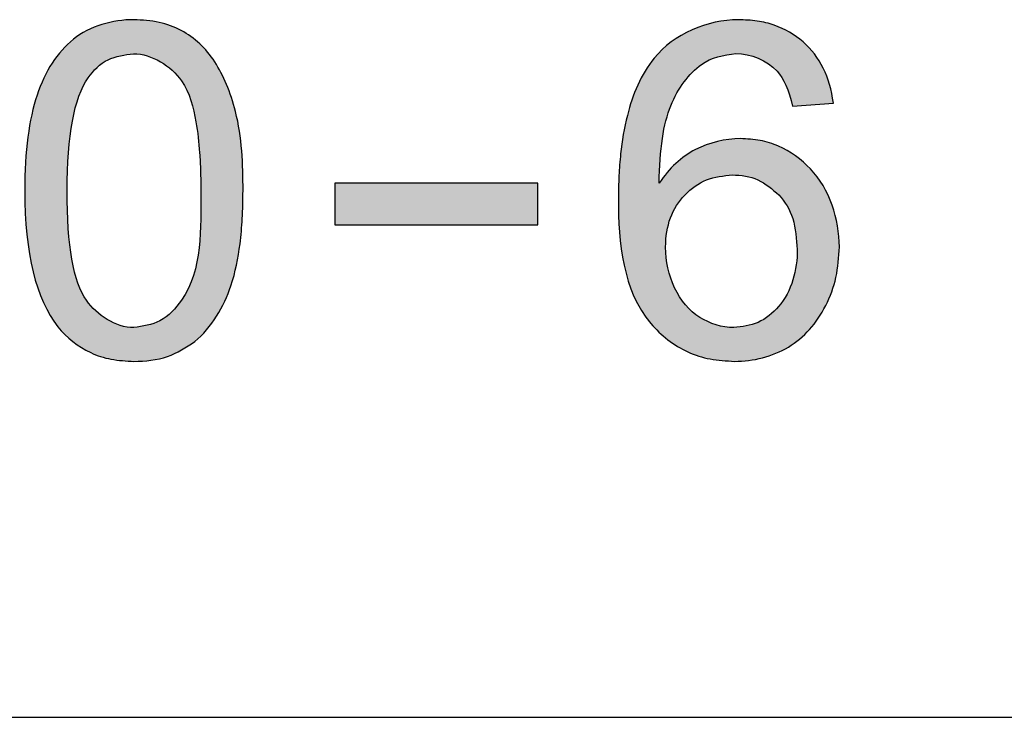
# Model space of a CAD drawing. Header units: inches. Extents: x 3728 to 5725, y -2497 to -825.
# Tile 16 of 256: x 5605.11 to 5608.12, y -2399 to -2396.87. Entities that reach past the tile are written whole.
import ezdxf

# ---------------------------------------------------------------- set-up
doc = ezdxf.new("R2010")
doc.units = ezdxf.units.IN
doc.header["$MEASUREMENT"] = 0
doc.layers.get('0').update_dxf_attribs({"lineweight": 30})
doc.layers.add('PLOT', color=1, linetype='Continuous')

msp = doc.modelspace()

# ---------------------------------------------------------------- hatches: boundary and pattern name
at = {"layer": 'PLOT'}
h = msp.add_hatch(color=256, dxfattribs=at)
edge = h.paths.add_edge_path()
edge.add_spline(control_points=[(5605.7947, -2397.3902), (5605.7947, -2397.3094), (5605.7919, -2397.227), (5605.7716, -2397.1487)], knot_values=[0, 0, 0, 0, 1, 1, 1, 1], degree=3, periodic=0)
edge.add_spline(control_points=[(5605.7716, -2397.1487), (5605.7564, -2397.089), (5605.7352, -2397.0383), (5605.7083, -2396.9966)], knot_values=[0, 0, 0, 0, 1, 1, 1, 1], degree=3, periodic=0)
edge.add_spline(control_points=[(5605.7083, -2396.9966), (5605.6812, -2396.955), (5605.6472, -2396.9231), (5605.6058, -2396.9012)], knot_values=[0, 0, 0, 0, 1, 1, 1, 1], degree=3, periodic=0)
edge.add_spline(control_points=[(5605.6058, -2396.9012), (5605.5847, -2396.8899), (5605.5373, -2396.8719), (5605.4872, -2396.8694), (5605.4613, -2396.8679)], knot_values=[0, 0, 0, 0, 0.479514, 1, 1, 1, 1], degree=3, periodic=0)
edge.add_spline(control_points=[(5605.4613, -2396.8679), (5605.3965, -2396.8679), (5605.3266, -2396.8869), (5605.2764, -2396.9278)], knot_values=[0, 0, 0, 0, 1, 1, 1, 1], degree=3, periodic=0)
edge.add_spline(control_points=[(5605.2764, -2396.9278), (5605.2274, -2396.9678), (5605.1902, -2397.0247), (5605.1655, -2397.0985)], knot_values=[0, 0, 0, 0, 1, 1, 1, 1], degree=3, periodic=0)
edge.add_spline(control_points=[(5605.1655, -2397.0985), (5605.1405, -2397.172), (5605.1281, -2397.2693), (5605.1281, -2397.3902)], knot_values=[0, 0, 0, 0, 1, 1, 1, 1], degree=3, periodic=0)
edge.add_spline(control_points=[(5605.1281, -2397.3902), (5605.1281, -2397.5821), (5605.1619, -2397.7208), (5605.2293, -2397.8058)], knot_values=[0, 0, 0, 0, 1, 1, 1, 1], degree=3, periodic=0)
edge.add_spline(control_points=[(5605.2293, -2397.8058), (5605.2557, -2397.8392), (5605.3082, -2397.8813), (5605.3926, -2397.9083), (5605.4379, -2397.9104), (5605.4613, -2397.9117)], knot_values=[0, 0, 0, 0, 0.485751, 0.733061, 1, 1, 1, 1], degree=3, periodic=0)
edge.add_spline(control_points=[(5605.6472, -2397.8514), (5605.6207, -2397.8687), (5605.5639, -2397.9051), (5605.4959, -2397.9117), (5605.4613, -2397.9117)], knot_values=[0, 0, 0, 0, 0.477182, 1, 1, 1, 1], degree=3, periodic=0)
edge.add_spline(control_points=[(5605.6472, -2397.8514), (5605.6996, -2397.8084), (5605.7362, -2397.7449), (5605.7578, -2397.6806)], knot_values=[0, 0, 0, 0, 1, 1, 1, 1], degree=3, periodic=0)
edge.add_spline(control_points=[(5605.7578, -2397.6806), (5605.7716, -2397.6392), (5605.7848, -2397.5706), (5605.7936, -2397.4731), (5605.7943, -2397.4188), (5605.7947, -2397.3902)], knot_values=[0, 0, 0, 0, 0.445464, 0.708391, 1, 1, 1, 1], degree=3, periodic=0)
edge = h.paths.add_edge_path(flags=16)
edge.add_spline(control_points=[(5605.3161, -2397.7253), (5605.2769, -2397.6696), (5605.2571, -2397.558), (5605.2571, -2397.3902)], knot_values=[0, 0, 0, 0, 1, 1, 1, 1], degree=3, periodic=0)
edge.add_spline(control_points=[(5605.2571, -2397.3902), (5605.2571, -2397.2225), (5605.2788, -2397.1073), (5605.3218, -2397.0452)], knot_values=[0, 0, 0, 0, 1, 1, 1, 1], degree=3, periodic=0)
edge.add_spline(control_points=[(5605.3218, -2397.0452), (5605.3376, -2397.0229), (5605.3779, -2396.9818), (5605.4337, -2396.9753), (5605.4601, -2396.9719)], knot_values=[0, 0, 0, 0, 0.504985, 1, 1, 1, 1], degree=3, periodic=0)
edge.add_spline(control_points=[(5605.4601, -2396.9719), (5605.5163, -2396.9719), (5605.5742, -2397.0091), (5605.6067, -2397.0549)], knot_values=[0, 0, 0, 0, 1, 1, 1, 1], degree=3, periodic=0)
edge.add_spline(control_points=[(5605.6067, -2397.0549), (5605.6324, -2397.091), (5605.6514, -2397.1682), (5605.6618, -2397.2612), (5605.6653, -2397.3316), (5605.6655, -2397.3701), (5605.6657, -2397.3902)], knot_values=[0, 0, 0, 0, 0.386608, 0.663324, 0.824054, 1, 1, 1, 1], degree=3, periodic=0)
edge.add_spline(control_points=[(5605.6657, -2397.3902), (5605.6657, -2397.5035), (5605.672, -2397.6323), (5605.6067, -2397.7248)], knot_values=[0, 0, 0, 0, 1, 1, 1, 1], degree=3, periodic=0)
edge.add_spline(control_points=[(5605.6067, -2397.7248), (5605.5892, -2397.7496), (5605.548, -2397.7954), (5605.4885, -2397.8047), (5605.4613, -2397.8086)], knot_values=[0, 0, 0, 0, 0.52457, 1, 1, 1, 1], degree=3, periodic=0)
edge.add_spline(control_points=[(5605.4613, -2397.8086), (5605.4055, -2397.8086), (5605.3484, -2397.7708), (5605.3161, -2397.7253)], knot_values=[0, 0, 0, 0, 1, 1, 1, 1], degree=3, periodic=0)
h = msp.add_hatch(color=256, dxfattribs=at)
edge = h.paths.add_edge_path()
edge.add_spline(control_points=[(5607.6163, -2397.5623), (5607.6163, -2397.4775), (5607.5865, -2397.385), (5607.528, -2397.3236)], knot_values=[0, 0, 0, 0, 1, 1, 1, 1], degree=3, periodic=0)
edge.add_spline(control_points=[(5607.528, -2397.3236), (5607.5005, -2397.2948), (5607.4509, -2397.2586), (5607.3744, -2397.2344), (5607.3345, -2397.2324), (5607.3143, -2397.2313)], knot_values=[0, 0, 0, 0, 0.501005, 0.745578, 1, 1, 1, 1], degree=3, periodic=0)
edge.add_spline(control_points=[(5607.3143, -2397.2313), (5607.2672, -2397.2313), (5607.2189, -2397.2433), (5607.1769, -2397.2646)], knot_values=[0, 0, 0, 0, 1, 1, 1, 1], degree=3, periodic=0)
edge.add_spline(control_points=[(5607.1769, -2397.2646), (5607.1332, -2397.2869), (5607.0963, -2397.3212), (5607.066, -2397.3672)], knot_values=[0, 0, 0, 0, 1, 1, 1, 1], degree=3, periodic=0)
edge.add_spline(control_points=[(5607.066, -2397.3672), (5607.067, -2397.2648), (5607.0789, -2397.186), (5607.1015, -2397.1308)], knot_values=[0, 0, 0, 0, 1, 1, 1, 1], degree=3, periodic=0)
edge.add_spline(control_points=[(5607.1015, -2397.1308), (5607.1244, -2397.0756), (5607.1555, -2397.0335), (5607.195, -2397.0047)], knot_values=[0, 0, 0, 0, 1, 1, 1, 1], degree=3, periodic=0)
edge.add_spline(control_points=[(5607.195, -2397.0047), (5607.2246, -2396.9828), (5607.2638, -2396.9766), (5607.3002, -2396.9712)], knot_values=[0, 0, 0, 0, 1, 1, 1, 1], degree=3, periodic=0)
edge.add_spline(control_points=[(5607.3002, -2396.9712), (5607.3458, -2396.9712), (5607.3946, -2396.9919), (5607.4259, -2397.0249)], knot_values=[0, 0, 0, 0, 1, 1, 1, 1], degree=3, periodic=0)
edge.add_spline(control_points=[(5607.4259, -2397.0249), (5607.4463, -2397.0471), (5607.462, -2397.083), (5607.4732, -2397.1323)], knot_values=[0, 0, 0, 0, 1, 1, 1, 1], degree=3, periodic=0)
edge.add_line((5607.4732, -2397.1323), (5607.5979, -2397.1225))
edge.add_spline(control_points=[(5607.5979, -2397.1225), (5607.5877, -2397.043), (5607.557, -2396.9807), (5607.5056, -2396.9357)], knot_values=[0.000001, 0.000001, 0.000001, 0.000001, 1, 1, 1, 1], degree=3, periodic=0)
edge.add_spline(control_points=[(5607.5056, -2396.9357), (5607.4802, -2396.9133), (5607.4337, -2396.887), (5607.3645, -2396.8701), (5607.3273, -2396.8687), (5607.3081, -2396.8679)], knot_values=[0, 0, 0, 0, 0.477377, 0.729295, 1, 1, 1, 1], degree=3, periodic=0)
edge.add_spline(control_points=[(5607.3081, -2396.8679), (5607.2138, -2396.8679), (5607.1103, -2396.9121), (5607.0508, -2396.9852)], knot_values=[0, 0, 0, 0, 1, 1, 1, 1], degree=3, periodic=0)
edge.add_spline(control_points=[(5607.0508, -2396.9852), (5607.0101, -2397.0351), (5606.969, -2397.1356), (5606.9489, -2397.2602), (5606.9422, -2397.346), (5606.9417, -2397.3921), (5606.9413, -2397.416)], knot_values=[0, 0, 0, 0, 0.428473, 0.693525, 0.841347, 1, 1, 1, 1], degree=3, periodic=0)
edge.add_spline(control_points=[(5606.9413, -2397.416), (5606.9413, -2397.5469), (5606.9549, -2397.697), (5607.0403, -2397.7962)], knot_values=[0, 0, 0, 0, 1, 1, 1, 1], degree=3, periodic=0)
edge.add_spline(control_points=[(5607.0403, -2397.7962), (5607.0712, -2397.8324), (5607.1296, -2397.878), (5607.2222, -2397.9079), (5607.2711, -2397.9103), (5607.2962, -2397.9117)], knot_values=[0, 0, 0, 0, 0.493924, 0.739559, 1, 1, 1, 1], degree=3, periodic=0)
edge.add_spline(control_points=[(5607.2962, -2397.9117), (5607.3529, -2397.9117), (5607.4121, -2397.8973), (5607.4606, -2397.8679)], knot_values=[0, 0, 0, 0, 1, 1, 1, 1], degree=3, periodic=0)
edge.add_spline(control_points=[(5607.4606, -2397.8679), (5607.5089, -2397.8386), (5607.547, -2397.7962), (5607.5746, -2397.7413)], knot_values=[0, 0, 0, 0, 1, 1, 1, 1], degree=3, periodic=0)
edge.add_spline(control_points=[(5607.5746, -2397.7413), (5607.5883, -2397.714), (5607.6106, -2397.6554), (5607.6143, -2397.5934), (5607.6163, -2397.5623)], knot_values=[0, 0, 0, 0, 0.494862, 1, 1, 1, 1], degree=3, periodic=0)
edge = h.paths.add_edge_path(flags=16)
edge.add_spline(control_points=[(5607.4314, -2397.4031), (5607.4503, -2397.4236), (5607.482, -2397.4775), (5607.4852, -2397.5383), (5607.4877, -2397.5702)], knot_values=[0, 0, 0, 0, 0.466394, 0.999997, 0.999997, 0.999997, 0.999997], degree=3, periodic=0)
edge.add_spline(control_points=[(5607.4877, -2397.5702), (5607.4877, -2397.6313), (5607.4712, -2397.6987), (5607.4306, -2397.7444)], knot_values=[0, 0, 0, 0, 1, 1, 1, 1], degree=3, periodic=0)
edge.add_spline(control_points=[(5607.4306, -2397.7444), (5607.4131, -2397.7641), (5607.3719, -2397.7994), (5607.3191, -2397.8056), (5607.294, -2397.8086)], knot_values=[0, 0, 0, 0, 0.511071, 1, 1, 1, 1], degree=3, periodic=0)
edge.add_spline(control_points=[(5607.294, -2397.8086), (5607.2578, -2397.8086), (5607.2207, -2397.7966), (5607.19, -2397.7774)], knot_values=[0, 0, 0, 0, 1, 1, 1, 1], degree=3, periodic=0)
edge.add_spline(control_points=[(5607.19, -2397.7774), (5607.1572, -2397.7567), (5607.1315, -2397.7268), (5607.1132, -2397.6872)], knot_values=[0, 0, 0, 0, 1, 1, 1, 1], degree=3, periodic=0)
edge.add_spline(control_points=[(5607.1132, -2397.6872), (5607.0948, -2397.6477), (5607.0856, -2397.6063), (5607.0856, -2397.563)], knot_values=[0, 0, 0, 0, 1, 1, 1, 1], degree=3, periodic=0)
edge.add_spline(control_points=[(5607.0856, -2397.563), (5607.0856, -2397.4971), (5607.1053, -2397.4438), (5607.1448, -2397.4031)], knot_values=[0, 0, 0, 0, 1, 1, 1, 1], degree=3, periodic=0)
edge.add_spline(control_points=[(5607.1448, -2397.4031), (5607.1634, -2397.3839), (5607.2081, -2397.3502), (5607.2627, -2397.345), (5607.2893, -2397.3422)], knot_values=[0, 0, 0, 0, 0.499529, 1, 1, 1, 1], degree=3, periodic=0)
edge.add_spline(control_points=[(5607.4314, -2397.4031), (5607.4116, -2397.386), (5607.3707, -2397.3503), (5607.3159, -2397.3422), (5607.2893, -2397.3422)], knot_values=[0, 0, 0, 0, 0.495693, 1, 1, 1, 1], degree=3, periodic=0)
h.paths.add_polyline_path([(5608.7298, -2396.8722), (5608.5842, -2396.8722), (5608.1915, -2397.8943), (5608.3353, -2397.8943), (5608.4474, -2397.5847), (5608.8748, -2397.5847), (5608.994, -2397.8943), (5609.1482, -2397.8943)])
edge = h.paths.add_edge_path(flags=16)
edge.add_spline(control_points=[(5608.7263, -2397.1915), (5608.6939, -2397.1056), (5608.6696, -2397.0349), (5608.6539, -2396.9795)], knot_values=[0, 0, 0, 0, 1, 1, 1, 1], degree=3, periodic=0)
edge.add_arc((5607.3764, -2396.724), 1.3028, 339.6916, 348.6884, ccw=False)
edge.add_line((5608.5982, -2397.1761), (5608.4864, -2397.4745))
edge.add_line((5608.4864, -2397.4745), (5608.8331, -2397.4745))
edge.add_line((5608.8331, -2397.4745), (5608.7259, -2397.1905))
msp.add_hatch(color=256, dxfattribs=at).paths.add_polyline_path([(5606.0756, -2397.495), (5606.6948, -2397.495), (5606.6948, -2397.3672), (5606.0756, -2397.3672)])

# ---------------------------------------------------------------- linework, layer by layer
msp.add_line((5590.2487, -2398.9993), (5611.7487, -2398.9993))
for p, q in [((5607.4732, -2397.1323), (5607.5979, -2397.1225)), ((5606.0756, -2397.3672), (5606.0756, -2397.495)), ((5606.6948, -2397.3672), (5606.0756, -2397.3672)), ((5606.6948, -2397.495), (5606.6948, -2397.3672)), ((5606.0756, -2397.495), (5606.6948, -2397.495))]:
    msp.add_line(p, q, dxfattribs=at)
for points in [[(5605.4613, -2396.8679), (5605.3965, -2396.8679), (5605.3266, -2396.8869), (5605.2764, -2396.9278)], [(5607.3081, -2396.8679), (5607.2138, -2396.8679), (5607.1103, -2396.9121), (5607.0508, -2396.9852)], [(5605.7083, -2396.9966), (5605.6812, -2396.955), (5605.6472, -2396.9231), (5605.6058, -2396.9012)], [(5605.2764, -2396.9278), (5605.2274, -2396.9678), (5605.1902, -2397.0247), (5605.1655, -2397.0985)], [(5607.5979, -2397.1225), (5607.5877, -2397.043), (5607.557, -2396.9807), (5607.5056, -2396.9357)], [(5605.4601, -2396.9719), (5605.5163, -2396.9719), (5605.5742, -2397.0091), (5605.6067, -2397.0549)], [(5607.195, -2397.0047), (5607.2246, -2396.9828), (5607.2638, -2396.9766), (5607.3002, -2396.9712)], [(5607.3002, -2396.9712), (5607.3458, -2396.9712), (5607.3946, -2396.9919), (5607.4259, -2397.0249)], [(5605.7716, -2397.1487), (5605.7564, -2397.089), (5605.7352, -2397.0383), (5605.7083, -2396.9966)], [(5607.1015, -2397.1308), (5607.1244, -2397.0756), (5607.1555, -2397.0335), (5607.195, -2397.0047)], [(5607.4259, -2397.0249), (5607.4463, -2397.0471), (5607.462, -2397.083), (5607.4732, -2397.1323)], [(5605.2571, -2397.3902), (5605.2571, -2397.2225), (5605.2788, -2397.1073), (5605.3218, -2397.0452)], [(5605.1655, -2397.0985), (5605.1405, -2397.172), (5605.1281, -2397.2693), (5605.1281, -2397.3902)], [(5605.7947, -2397.3902), (5605.7947, -2397.3094), (5605.7919, -2397.227), (5605.7716, -2397.1487)], [(5607.066, -2397.3672), (5607.067, -2397.2648), (5607.0789, -2397.186), (5607.1015, -2397.1308)], [(5607.3143, -2397.2313), (5607.2672, -2397.2313), (5607.2189, -2397.2433), (5607.1769, -2397.2646)], [(5607.1769, -2397.2646), (5607.1332, -2397.2869), (5607.0963, -2397.3212), (5607.066, -2397.3672)], [(5607.6163, -2397.5623), (5607.6163, -2397.4775), (5607.5865, -2397.385), (5607.528, -2397.3236)], [(5605.1281, -2397.3902), (5605.1281, -2397.5821), (5605.1619, -2397.7208), (5605.2293, -2397.8058)], [(5605.3161, -2397.7253), (5605.2769, -2397.6696), (5605.2571, -2397.558), (5605.2571, -2397.3902)], [(5605.6657, -2397.3902), (5605.6657, -2397.5035), (5605.672, -2397.6323), (5605.6067, -2397.7248)], [(5606.9413, -2397.416), (5606.9413, -2397.5469), (5606.9549, -2397.697), (5607.0403, -2397.7962)], [(5607.0856, -2397.563), (5607.0856, -2397.4971), (5607.1053, -2397.4438), (5607.1448, -2397.4031)], [(5607.1132, -2397.6872), (5607.0948, -2397.6477), (5607.0856, -2397.6063), (5607.0856, -2397.563)], [(5607.4877, -2397.5702), (5607.4877, -2397.6313), (5607.4712, -2397.6987), (5607.4306, -2397.7444)], [(5605.6472, -2397.8514), (5605.6996, -2397.8084), (5605.7362, -2397.7449), (5605.7578, -2397.6806)], [(5607.19, -2397.7774), (5607.1572, -2397.7567), (5607.1315, -2397.7268), (5607.1132, -2397.6872)], [(5605.4613, -2397.8086), (5605.4055, -2397.8086), (5605.3484, -2397.7708), (5605.3161, -2397.7253)], [(5607.4606, -2397.8679), (5607.5089, -2397.8386), (5607.547, -2397.7962), (5607.5746, -2397.7413)], [(5607.294, -2397.8086), (5607.2578, -2397.8086), (5607.2207, -2397.7966), (5607.19, -2397.7774)], [(5607.2962, -2397.9117), (5607.3529, -2397.9117), (5607.4121, -2397.8973), (5607.4606, -2397.8679)]]:
    msp.add_open_spline(points, degree=3, dxfattribs=at)
for points, knots in [([(5605.6058, -2396.9012), (5605.5847, -2396.8899), (5605.5373, -2396.8719), (5605.4872, -2396.8694), (5605.4613, -2396.8679)], [0, 0, 0, 0, 0.479514, 1, 1, 1, 1]), ([(5607.5056, -2396.9357), (5607.4802, -2396.9133), (5607.4337, -2396.887), (5607.3645, -2396.8701), (5607.3273, -2396.8687), (5607.3081, -2396.8679)], [0, 0, 0, 0, 0.477377, 0.729295, 1, 1, 1, 1]), ([(5605.3218, -2397.0452), (5605.3376, -2397.0229), (5605.3779, -2396.9818), (5605.4337, -2396.9753), (5605.4601, -2396.9719)], [0, 0, 0, 0, 0.504985, 1, 1, 1, 1]), ([(5607.0508, -2396.9852), (5607.0101, -2397.0351), (5606.969, -2397.1356), (5606.9489, -2397.2602), (5606.9422, -2397.346), (5606.9417, -2397.3921), (5606.9413, -2397.416)], [0, 0, 0, 0, 0.428473, 0.693525, 0.841347, 1, 1, 1, 1]), ([(5605.6067, -2397.0549), (5605.6324, -2397.091), (5605.6514, -2397.1682), (5605.6618, -2397.2612), (5605.6653, -2397.3316), (5605.6655, -2397.3701), (5605.6657, -2397.3902)], [0, 0, 0, 0, 0.386608, 0.663324, 0.824054, 1, 1, 1, 1]), ([(5607.528, -2397.3236), (5607.5005, -2397.2948), (5607.4509, -2397.2586), (5607.3744, -2397.2344), (5607.3345, -2397.2324), (5607.3143, -2397.2313)], [0, 0, 0, 0, 0.501005, 0.745578, 1, 1, 1, 1]), ([(5607.1448, -2397.4031), (5607.1634, -2397.3839), (5607.2081, -2397.3502), (5607.2627, -2397.345), (5607.2893, -2397.3422)], [0, 0, 0, 0, 0.499529, 1, 1, 1, 1]), ([(5607.2893, -2397.3422), (5607.3159, -2397.3422), (5607.3707, -2397.3503), (5607.4116, -2397.386), (5607.4314, -2397.4031)], [0, 0, 0, 0, 0.504307, 1, 1, 1, 1]), ([(5605.7578, -2397.6806), (5605.7716, -2397.6392), (5605.7848, -2397.5706), (5605.7936, -2397.4731), (5605.7943, -2397.4188), (5605.7947, -2397.3902)], [0, 0, 0, 0, 0.445464, 0.708391, 1, 1, 1, 1]), ([(5607.4314, -2397.4031), (5607.4503, -2397.4236), (5607.482, -2397.4775), (5607.4852, -2397.5383), (5607.4877, -2397.5702)], [0, 0, 0, 0, 0.466394, 1, 1, 1, 1]), ([(5607.5746, -2397.7413), (5607.5883, -2397.714), (5607.6106, -2397.6554), (5607.6143, -2397.5934), (5607.6163, -2397.5623)], [0, 0, 0, 0, 0.494862, 1, 1, 1, 1]), ([(5605.6067, -2397.7248), (5605.5892, -2397.7496), (5605.548, -2397.7954), (5605.4885, -2397.8047), (5605.4613, -2397.8086)], [0, 0, 0, 0, 0.52457, 1, 1, 1, 1]), ([(5607.4306, -2397.7444), (5607.4131, -2397.7641), (5607.3719, -2397.7994), (5607.3191, -2397.8056), (5607.294, -2397.8086)], [0, 0, 0, 0, 0.511071, 1, 1, 1, 1]), ([(5605.2293, -2397.8058), (5605.2557, -2397.8392), (5605.3082, -2397.8813), (5605.3926, -2397.9083), (5605.4379, -2397.9104), (5605.4613, -2397.9117)], [0, 0, 0, 0, 0.485751, 0.733061, 1, 1, 1, 1]), ([(5607.0403, -2397.7962), (5607.0712, -2397.8324), (5607.1296, -2397.878), (5607.2222, -2397.9079), (5607.2711, -2397.9103), (5607.2962, -2397.9117)], [0, 0, 0, 0, 0.493924, 0.739559, 1, 1, 1, 1]), ([(5605.4613, -2397.9117), (5605.4959, -2397.9117), (5605.5639, -2397.9051), (5605.6207, -2397.8687), (5605.6472, -2397.8514)], [0, 0, 0, 0, 0.522818, 1, 1, 1, 1])]:
    msp.add_open_spline(points, degree=3, knots=knots, dxfattribs=at)

doc.saveas('drawing.dxf')
